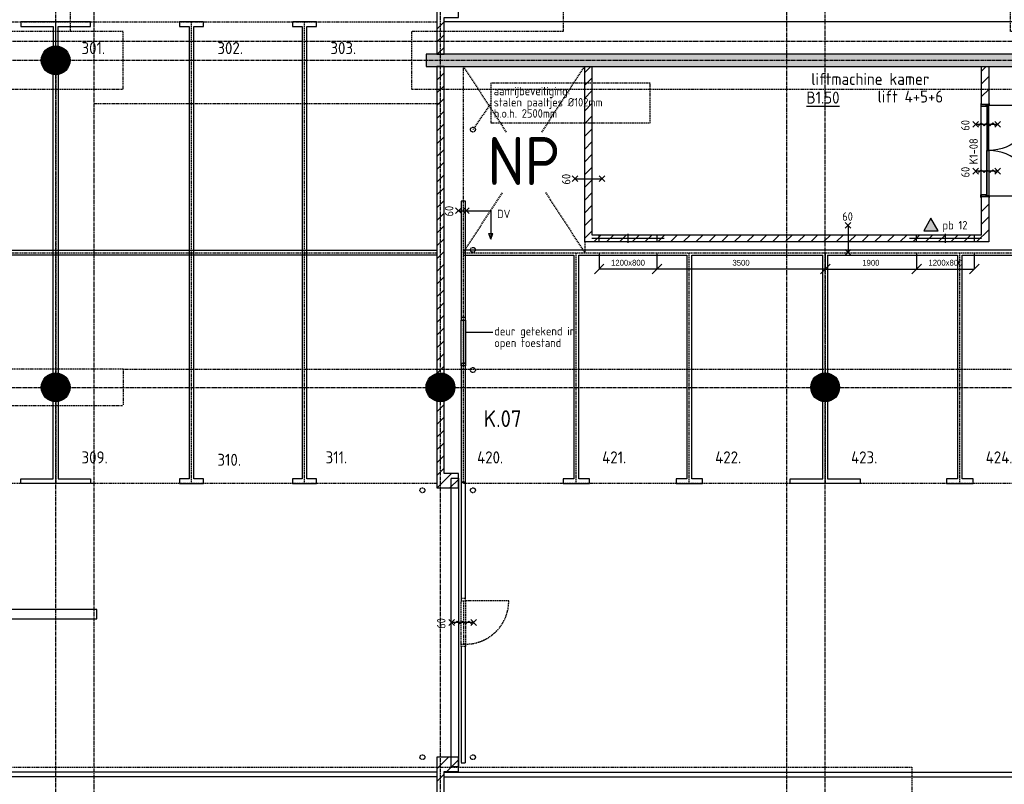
# Model space of a CAD drawing. Extents: x 3380 to 143674, y 4709 to 79406.
# Tile 12 of 24: x 59054 to 79526, y 18262 to 34161. Entities that reach past the tile are written whole.
import ezdxf

# ---------------------------------------------------------------- set-up
doc = ezdxf.new("R2010")
doc.units = 0
doc.header["$LTSCALE"] = 100
for name, pattern in [('CENTER2', [1.125, 0.75, -0.125, 0.125, -0.125]), ('DASHED', [0.75, 0.5, -0.25]), ('HIDDEN', [0.375, 0.25, -0.125]), ('HIDDEN2', [0.1875, 0.125, -0.0625])]:
    doc.linetypes.add(name, pattern=pattern)
doc.layers.get('0').update_dxf_attribs({"linetype": 'CONTINUOUS'})
doc.layers.get('DEFPOINTS').update_dxf_attribs({"linetype": 'CONTINUOUS'})
for name, color, linetype in [('AL------_SPARING', 2, 'CONTINUOUS'), ('BOUWKUNDIG', 11, 'CONTINUOUS'), ('PARKEREN', 8, 'HIDDEN'), ('STRAMIEN', 7, 'CENTER2'), ('TEKST', 11, 'CONTINUOUS')]:
    doc.layers.add(name, color=color, linetype=linetype)
doc.styles.add('BURO-012', font='BUROFONT.shx', dxfattribs={"height": 120})
doc.styles.add('BURO-018', font='BUROFONT.shx', dxfattribs={"height": 180})
doc.styles.add('PIETERS', font='ISO.SHX')
doc.styles.get("Standard").update_dxf_attribs({"font": 'ISO.SHX'})
doc.dimstyles.new('DIM100', dxfattribs={"dimscale": 100, "dimtxt": 1.8, "dimasz": 0, "dimexe": 0, "dimexo": 2.5, "dimgap": 1.5, "dimtad": 0, "dimdec": 0, "dimzin": 0, "dimtxsty": 'BURO-018', "dimtsz": 1, "dimcen": -3, "dimazin": 3, "dimtfac": 1, "dimtdec": 0, "dimtofl": 0, "dimtmove": 0, "dimatfit": 3, "dimtvp": 1.055556, "dimtolj": 1, "dimtzin": 0})

# ---------------------------------------------------------------- blocks, each defined once
blk = doc.blocks.new('SPAAR2')
at = {"color": 1, "linetype": 'CONTINUOUS'}
for p, q in [((0, -2.5), (0, 2.5)), ((-2.5, 0), (2.5, 0))]:
    blk.add_line(p, q, dxfattribs=at)
at = {"color": 0, "linetype": 'CONTINUOUS'}
for p, q in [((-2, 2), (2, 2)), ((-2, -2), (-2, 2)), ((2, 2), (2, -2)), ((2, -2), (-2, -2))]:
    blk.add_line(p, q, dxfattribs=at)
at = {"color": 0, "linetype": 'CONTINUOUS', "style": 'BURO-018', "flags": 1}
blk.add_attdef('AL_OMS', (0, 0), '', height=1.8, dxfattribs=at)
blk = doc.blocks.new('*D115')
at = {"color": 0, "linetype": 'BYBLOCK'}
for p, q in [((77702, 31291), (77702, 30976)), ((78902, 31291), (78902, 30976)), ((77602, 30876), (77802, 31076)), ((77702, 30976), (78902, 30976)), ((78802, 30876), (79002, 31076))]:
    blk.add_line(p, q, dxfattribs=at)
at = {"layer": 'DEFPOINTS', "color": 0, "linetype": 'BYBLOCK'}
for p in [(77702, 31541), (78902, 31541), (78902, 30976)]:
    blk.add_point(p, dxfattribs=at)
at = {"color": 0, "linetype": 'BYBLOCK', "insert": (78302, 31107), "char_height": 120, "attachment_point": 5, "style": 'BURO-012'}
blk.add_mtext('\\A1;1200x800', dxfattribs=at)
blk = doc.blocks.new('*D116')
at = {"color": 0, "linetype": 'BYBLOCK'}
for p, q in [((75802, 31291), (75802, 30976)), ((77702, 31291), (77702, 30976)), ((75702, 30876), (75902, 31076)), ((75802, 30976), (77702, 30976)), ((77602, 30876), (77802, 31076))]:
    blk.add_line(p, q, dxfattribs=at)
at = {"layer": 'DEFPOINTS', "color": 0, "linetype": 'BYBLOCK'}
for p in [(75802, 31541), (77702, 31541), (77702, 30976)]:
    blk.add_point(p, dxfattribs=at)
at = {"color": 0, "linetype": 'BYBLOCK', "insert": (76752, 31106), "char_height": 120, "attachment_point": 5, "style": 'BURO-012'}
blk.add_mtext('\\A1;1900', dxfattribs=at)
blk = doc.blocks.new('*D117')
at = {"color": 0, "linetype": 'BYBLOCK'}
for p, q in [((72302, 31291), (72302, 30976)), ((75802, 31291), (75802, 30976)), ((72202, 30876), (72402, 31076)), ((75802, 30976), (72302, 30976)), ((75702, 30876), (75902, 31076))]:
    blk.add_line(p, q, dxfattribs=at)
at = {"layer": 'DEFPOINTS', "color": 0, "linetype": 'BYBLOCK'}
for p in [(72302, 31541), (75802, 31541), (72302, 30976)]:
    blk.add_point(p, dxfattribs=at)
at = {"color": 0, "linetype": 'BYBLOCK', "insert": (74052, 31106), "char_height": 120, "attachment_point": 5, "style": 'BURO-012'}
blk.add_mtext('\\A1;3500', dxfattribs=at)
blk = doc.blocks.new('*D118')
at = {"color": 0, "linetype": 'BYBLOCK'}
for p, q in [((71102, 31291), (71102, 30976)), ((72302, 31291), (72302, 30976)), ((71002, 30876), (71202, 31076)), ((72302, 30976), (71102, 30976)), ((72202, 30876), (72402, 31076))]:
    blk.add_line(p, q, dxfattribs=at)
at = {"layer": 'DEFPOINTS', "color": 0, "linetype": 'BYBLOCK'}
for p in [(71102, 31541), (72302, 31541), (71102, 30976)]:
    blk.add_point(p, dxfattribs=at)
at = {"color": 0, "linetype": 'BYBLOCK', "insert": (71702, 31107), "char_height": 120, "attachment_point": 5, "style": 'BURO-012'}
blk.add_mtext('\\A1;1200x800', dxfattribs=at)

msp = doc.modelspace()

# ---------------------------------------------------------------- linework, layer by layer
at = {"layer": 'BOUWKUNDIG', "linetype": 'HIDDEN'}
for p, q in [((60102, 40316), (60102, 33916)), ((60602, 32416), (67802, 32416)), ((61202, 26891), (52802, 26891)), ((61202, 26891), (96002, 26891)), ((61202, 26891), (61202, 26141)), ((52802, 26141), (61202, 26141)), ((68322, 22126.3), (68232, 22126.3)), ((68232, 22126.3), (68232, 22076.3)), ((68322, 22076.3), (68322, 22126.3)), ((68232, 21176.3), (68232, 22076.3)), ((68232, 22076.3), (68322, 22076.3)), ((68282, 22076.3), (68282, 21176.3)), ((68322, 22076.3), (68322, 21176.3)), ((69222, 22076.3), (68322, 22076.3)), ((68232, 21176.3), (68322, 21176.3)), ((68232, 21126.3), (68232, 21176.3)), ((68322, 21126.3), (68232, 21126.3)), ((68322.2, 21176.3), (68282, 21176.3)), ((68322, 21176.3), (68322, 21126.3))]:
    msp.add_line(p, q, dxfattribs=at)
at = {"layer": 'BOUWKUNDIG', "linetype": 'CONTINUOUS'}
for p, q in [((67727, 33964.8), (67877, 34114.8)), ((67727, 33699.6), (67877, 33849.6)), ((67733.6, 33441), (67877, 33584.4)), ((67727, 33441), (67877, 33441)), ((67727, 33191), (67727, 26806.5)), ((67877, 33191), (67727, 33191)), ((67727, 33169.3), (67748.7, 33191)), ((67877, 26806.5), (67877, 33191)), ((70802, 29541), (70802, 33191)), ((70802, 33062.3), (70930.7, 33191)), ((70952, 33191), (70952, 29691)), ((79052, 32400.5), (79052, 33191)), ((79052, 33191), (79202, 33191)), ((79052, 33092.2), (79150.8, 33191)), ((79202, 33191), (79202, 32400.5)), ((67727, 32904.1), (67877, 33054.1)), ((79052, 32827), (79202, 32977)), ((67727, 32638.9), (67877, 32788.9)), ((70802, 32797.1), (70952, 32947.1)), ((70802, 32532), (70952, 32682)), ((79052, 32561.8), (79202, 32711.8)), ((67727, 32373.8), (67877, 32523.8)), ((70802, 32266.8), (70952, 32416.8)), ((79202, 32400.5), (79052, 32400.5)), ((67727, 32108.6), (67877, 32258.6)), ((70802, 32001.6), (70952, 32151.6)), ((67727, 31843.4), (67877, 31993.4)), ((70802, 31736.5), (70952, 31886.5)), ((67727, 31578.3), (67877, 31728.3)), ((70802, 31471.3), (70952, 31621.3)), ((67727, 31313.1), (67877, 31463.1)), ((70802, 31206.1), (70952, 31356.1)), ((67727, 31047.9), (67877, 31197.9)), ((67727, 30782.8), (67877, 30932.8)), ((70802, 30941), (70952, 31091)), ((70802, 30675.8), (70952, 30825.8)), ((67727, 30517.6), (67877, 30667.6)), ((70802, 30410.6), (70952, 30560.6)), ((67727, 30252.4), (67877, 30402.4)), ((68322, 30386), (68232, 30386)), ((68232, 30386), (68232, 27916.3)), ((68322, 27916.3), (68322, 30386)), ((79052, 30481.5), (79202, 30481.5)), ((79052, 29691), (79052, 30481.5)), ((79052, 30175.4), (79202, 30325.4)), ((79202, 30481.5), (79202, 29541)), ((67727, 29987.3), (67877, 30137.3)), ((70802, 30145.5), (70952, 30295.5)), ((70802, 29880.3), (70952, 30030.3)), ((79052, 29910.2), (79202, 30060.2)), ((67727, 29722.1), (67877, 29872.1)), ((70802, 29615.1), (70952, 29765.1)), ((70952, 29691), (79052, 29691)), ((70993, 29541), (71143, 29691)), ((71258.2, 29541), (71408.2, 29691)), ((71523.4, 29541), (71673.4, 29691)), ((71788.5, 29541), (71938.5, 29691)), ((72053.7, 29541), (72203.7, 29691)), ((72318.9, 29541), (72468.9, 29691)), ((72584, 29541), (72734, 29691)), ((72849.2, 29541), (72999.2, 29691)), ((73114.3, 29541), (73264.3, 29691)), ((73379.5, 29541), (73529.5, 29691)), ((73644.7, 29541), (73794.7, 29691)), ((73909.8, 29541), (74059.8, 29691)), ((74175, 29541), (74325, 29691)), ((74440.2, 29541), (74590.2, 29691)), ((74705.3, 29541), (74855.3, 29691)), ((74970.5, 29541), (75120.5, 29691)), ((75235.7, 29541), (75385.7, 29691)), ((75500.8, 29541), (75650.8, 29691)), ((75766, 29541), (75916, 29691)), ((76031.2, 29541), (76181.2, 29691)), ((76296.3, 29541), (76446.3, 29691)), ((76561.5, 29541), (76711.5, 29691)), ((76826.7, 29541), (76976.7, 29691)), ((77091.8, 29541), (77241.8, 29691)), ((77357, 29541), (77507, 29691)), ((77622.2, 29541), (77772.2, 29691)), ((77887.3, 29541), (78037.3, 29691)), ((78152.5, 29541), (78302.5, 29691)), ((78417.6, 29541), (78567.6, 29691)), ((78682.8, 29541), (78832.8, 29691)), ((78948, 29541), (79202, 29795)), ((67727, 29457), (67877, 29607)), ((79202, 29541), (70802, 29541)), ((67727, 29191.8), (67877, 29341.8)), ((67727, 28926.6), (67877, 29076.6)), ((67727, 28661.5), (67877, 28811.5)), ((67727, 28396.3), (67877, 28546.3)), ((67727, 28131.1), (67877, 28281.1)), ((67727, 27866), (67877, 28016)), ((67727, 27600.8), (67877, 27750.8)), ((67727, 27335.6), (67877, 27485.6)), ((67727, 27070.5), (67877, 27220.5)), ((67728.2, 26806.5), (67877, 26955.3)), ((68232, 27016.3), (68232, 24546)), ((68322, 24546), (68322, 27016.3)), ((67727, 26009.8), (67877, 26159.8)), ((67727, 25744.6), (67877, 25894.6)), ((67727, 25479.5), (67877, 25629.5)), ((67727, 25214.3), (67877, 25364.3)), ((67727, 24949.1), (67877, 25099.1)), ((67727, 24684), (67877, 24834)), ((67734.2, 24426), (68034.2, 24726)), ((67999.3, 24426), (68177, 24603.7)), ((68232, 24546), (68322, 24546)), ((67727, 18585.2), (67967.8, 18826)), ((67933, 18526), (68177, 18770)), ((67727, 18320), (67877, 18470))]:
    msp.add_line(p, q, dxfattribs=at)
at = {"layer": 'BOUWKUNDIG'}
for p, q in [((79041, 32361), (79041, 30521)), ((79149, 32386), (79167, 32377)), ((79149, 32377), (79167, 32386)), ((79162, 32361), (79162, 31441)), ((79162, 30521), (79162, 31441)), ((79149, 30496), (79167, 30505)), ((79149, 30505), (79167, 30496)), ((68322, 27966.3), (68232, 27966.3)), ((68232, 27966.3), (68232, 27916.3)), ((68232, 27016.3), (68232, 27916.3)), ((68232, 27916.3), (68322, 27916.3)), ((68282, 27916.3), (68282, 27016.3)), ((68322, 27916.3), (68322, 27966.3)), ((68322, 27916.3), (68322, 27016.3)), ((68232, 27016.3), (68322, 27016.3)), ((68232, 26966.3), (68232, 27016.3)), ((68322, 26966.3), (68232, 26966.3)), ((68322.2, 27016.3), (68282, 27016.3)), ((68322, 27016.3), (68322, 26966.3))]:
    msp.add_line(p, q, dxfattribs=at)
at = {"layer": 'BOUWKUNDIG', "linetype": 'HIDDEN2'}
for p, q in [((68322, 24546), (68232, 24546)), ((68232, 24546), (68232, 22126.3)), ((68322, 22126.3), (68322, 24546)), ((68232, 21126.3), (68232, 18706)), ((68322, 18706), (68322, 21126.3)), ((68232, 18706), (68322, 18706))]:
    msp.add_line(p, q, dxfattribs=at)
at = {"layer": 'BOUWKUNDIG', "linetype": 'HIDDEN'}
for points in [[(70352, 33916), (67202, 33916), (67202, 32716), (82802, 32716), (82802, 33916), (79652, 33916), (79652, 40316), (82802, 40316), (82802, 41516), (67202, 41516), (67202, 40316), (70352, 40316)], [(52802, 32716), (61202, 32716), (61202, 33916), (52802, 33916)], [(77602, 16816), (58002, 16816), (58002, 18616), (77602, 18616)]]:
    msp.add_lwpolyline(points, close=True, dxfattribs=at)
at = {"layer": 'BOUWKUNDIG', "linetype": 'CONTINUOUS'}
for points in [[(67877, 33441), (67877, 34206), (68177, 34206), (68177, 34506), (67877, 34506), (67727, 34506), (67727, 33441)], [(67727, 26225.5), (67727, 24426), (68177, 24426), (68177, 24726), (67877, 24726), (67877, 26225.5)], [(67877, 17954.5), (67877, 18526), (68177, 18526), (68177, 18826), (67727, 18826), (67727, 17954.5)]]:
    msp.add_lwpolyline(points, dxfattribs=at)
for points in [[(59652, 33316, 300, 300, 1), (59952, 33316, 300, 300, 1)], [(59652, 26516, 300, 300, 1), (59952, 26516, 300, 300, 1)], [(67652, 26516, 300, 300, 1), (67952, 26516, 300, 300, 1)], [(75652, 26516, 300, 300, 1), (75952, 26516, 300, 300, 1)]]:
    msp.add_lwpolyline(points, format="xyseb", close=True, dxfattribs=at)
msp.add_lwpolyline([(81702, 33191), (81702, 33441), (67502, 33441), (67502, 33191)], close=True, dxfattribs=at)
at = {"layer": 'BOUWKUNDIG'}
for points in [[(79051, 32419), (79051, 32421), (79041, 32421), (79041, 32361), (79162, 32361), (79162, 32377), (79149, 32377), (79149, 32386), (79212, 32386), (79212, 32421), (79202, 32421), (79202, 32419), (79210, 32419), (79210, 32388), (79147, 32388), (79147, 32375), (79160, 32375), (79160, 32363), (79043, 32363), (79043, 32419)], [(79207, 31441), (79207, 32381), (79167, 32381), (79167, 32251), (79167, 31441)], [(79207, 31441), (79207, 30501), (79167, 30501), (79167, 30595.3), (79167, 31441)], [(79051, 30463), (79051, 30461), (79041, 30461), (79041, 30521), (79162, 30521), (79162, 30505), (79149, 30505), (79149, 30496), (79212, 30496), (79212, 30461), (79202, 30461), (79202, 30463), (79210, 30463), (79210, 30494), (79147, 30494), (79147, 30507), (79160, 30507), (79160, 30519), (79043, 30519), (79043, 30463)]]:
    msp.add_lwpolyline(points, close=True, dxfattribs=at)
for points in [[(79149, 32386), (79149, 32377), (79167, 32377), (79167, 32386), (79149, 32386)], [(79149, 30496), (79149, 30505), (79167, 30505), (79167, 30496), (79149, 30496)]]:
    msp.add_lwpolyline(points, dxfattribs=at)
for points in [[(79207, 32381), (80147, 32381, -0.4142136), (79207, 31441)], [(79207, 30501), (80147, 30501, 0.4142136), (79207, 31441)]]:
    msp.add_lwpolyline(points, format="xyb", dxfattribs=at)
at = {"layer": 'BOUWKUNDIG', "linetype": 'CONTINUOUS', "elevation": 310.7}
msp.add_lwpolyline([(77849.5, 29771), (78151.2, 29771), (78000.3, 30032.2)], close=True, dxfattribs=at)
at = {"layer": 'BOUWKUNDIG', "linetype": 'HIDDEN2'}
msp.add_lwpolyline([(68027, 24626), (68177, 24626), (68177, 18626), (68027, 18626), (68027, 24626)], dxfattribs=at)
at = {"layer": 'BOUWKUNDIG', "linetype": 'CONTINUOUS'}
for centre in [(59802, 33316), (59802, 26516), (67802, 26516), (75802, 26516)]:
    msp.add_circle(centre, 300, dxfattribs=at)
at = {"layer": 'BOUWKUNDIG', "linetype": 'HIDDEN'}
msp.add_arc((68322, 22076.3), 900, 270.01488, 0, dxfattribs=at)
at = {"layer": 'BOUWKUNDIG', "linetype": 'CONTINUOUS'}
for points in [[(67502, 33441), (67502, 33191), (81702, 33441), (81702, 33191)], [(77849.5, 29771, 310.7), (78000.3, 30032.2, 310.7), (78151.2, 29771, 310.7), (78000.3, 30032.2, 310.7)]]:
    msp.add_solid(points, dxfattribs=at)
at = {"layer": 'PARKEREN'}
for p, q in [((46202, 34116), (67727, 34116)), ((59802, 33616), (59802, 34116)), ((68277, 33191), (69169.6, 31821.1)), ((69909.4, 31821.1), (70802, 33191)), ((68849.1, 32421.8), (68477, 31876)), ((68277, 29316), (69094.6, 30570.7)), ((69984.4, 30570.7), (70802, 29316)), ((46202, 29316), (67727, 29316)), ((68277, 29316), (97402, 29316)), ((59802, 26216), (59802, 24516)), ((75802, 26216), (75802, 24516)), ((67727, 24516), (46202, 24516)), ((97452, 24516), (68277, 24516))]:
    msp.add_line(p, q, dxfattribs=at)
at = {"layer": 'PARKEREN', "linetype": 'CONTINUOUS'}
for p, q in [((82127, 34116), (67877, 34116)), ((59752, 26811.8), (59752, 33020.2)), ((59852, 33020.2), (59852, 26811.8)), ((75752, 26811.8), (75752, 29266)), ((75852, 29266), (75852, 26811.8)), ((67877, 18516), (96452, 18516)), ((67877, 18416), (96452, 18416))]:
    msp.add_line(p, q, dxfattribs=at)
at = {"layer": 'PARKEREN', "linetype": 'HIDDEN'}
for p, q in [((68277, 33191), (68277, 24516)), ((59802, 33016), (59802, 26816)), ((75802, 29316), (75802, 26816))]:
    msp.add_line(p, q, dxfattribs=at)
at = {"layer": 'PARKEREN', "linetype": 'DASHED'}
msp.add_line((67877, 18516), (104472, 18516), dxfattribs=at)
at = {"layer": 'PARKEREN', "linetype": 'CONTINUOUS'}
for points in [[(59852, 33616), (59852, 34016), (60527, 34016), (60527, 34116), (59077, 34116), (59077, 34016), (59752, 34016), (59752, 33616)], [(46252, 29366), (67727, 29366)], [(97352, 29366), (68277, 29366)], [(67727, 29266), (46252, 29266)], [(68277, 29266), (70577, 29266)], [(70577, 29266), (70577, 24616), (70352, 24616), (70352, 24516), (70902, 24516), (70902, 24616), (70677, 24616), (70677, 29266)], [(70677, 29266), (72927, 29266)], [(72927, 29266), (72927, 24616), (72702, 24616), (72702, 24516), (73252, 24516), (73252, 24616), (73027, 24616), (73027, 29266)], [(73027, 29266), (75752, 29266)], [(75852, 29266), (78552, 29266)], [(78552, 29266), (78552, 24616), (78327, 24616), (78327, 24516), (78877, 24516), (78877, 24616), (78652, 24616), (78652, 29266)], [(78652, 29266), (97352, 29266)], [(67727, 18416), (38977, 18416), (38977, 27682)], [(67727, 18516), (39077, 18516), (39077, 27682)], [(59852, 26216), (59852, 24616), (60527, 24616), (60527, 24516), (59077, 24516), (59077, 24616), (59752, 24616), (59752, 26216)], [(75852, 26216), (75852, 24616), (76527, 24616), (76527, 24516), (75077, 24516), (75077, 24616), (75752, 24616), (75752, 26216)]]:
    msp.add_lwpolyline(points, dxfattribs=at)
for points in [[(62677, 29316), (62677, 34016), (62877, 34016), (62877, 34116), (62377, 34116), (62377, 34016), (62577, 34016), (62577, 29316), (62577, 24616), (62377, 24616), (62377, 24516), (62877, 24516), (62877, 24616), (62677, 24616)], [(65027, 29316), (65027, 34016), (65227, 34016), (65227, 34116), (64727, 34116), (64727, 34016), (64927, 34016), (64927, 29316), (64927, 24616), (64727, 24616), (64727, 24516), (65227, 24516), (65227, 24616), (65027, 24616)], [(60656.3, 21700.4), (60656.3, 21900.4), (58156.3, 21900.4), (58156.3, 22202.3), (56656.3, 21800.4), (58156.3, 21398.5), (58156.3, 21700.4)]]:
    msp.add_lwpolyline(points, close=True, dxfattribs=at)
at = {"layer": 'PARKEREN'}
for points in [[(62627, 24516), (62627, 29316), (62627, 34116)], [(64977, 24516), (64977, 29316), (64977, 34116)], [(70802, 29541), (70802, 29316)], [(70627, 24516), (70627, 29316)], [(72977, 24516), (72977, 29316)], [(78602, 24516), (78602, 29316)], [(78602, 24516), (78602, 29316)]]:
    msp.add_lwpolyline(points, dxfattribs=at)
msp.add_lwpolyline([(68849.1, 32014.9), (72165.6, 32014.9), (72165.6, 32838.6), (68849.1, 32838.6), (68849.1, 32014.9)], close=True, dxfattribs=at)
at = {"layer": 'PARKEREN', "linetype": 'DASHED'}
msp.add_lwpolyline([(67727, 18516), (39077, 18516), (39077, 27682)], dxfattribs=at)
at = {"layer": 'PARKEREN'}
for centre in [(68477, 31876), (68477, 29376), (68477, 26876), (67427, 24376), (68477, 24376), (67427, 18826), (68477, 18826)]:
    msp.add_circle(centre, 51, dxfattribs=at)
at = {"layer": 'STRAMIEN'}
for p, q in [((60602, 7254.8), (60602, 78738.2)), ((67802, 7254.8), (67802, 78738.2)), ((75002, 7254.8), (75002, 78738.2)), ((59802, 8310.9), (59802, 77888.2)), ((75802, 8310.9), (75802, 77888.2)), ((5017.3, 33716), (141976.2, 33716)), ((5017.3, 33316), (141976.2, 33316)), ((3879.5, 26516), (143173.7, 26516))]:
    msp.add_line(p, q, dxfattribs=at)
at = {"layer": 'TEKST'}
for p, q in [((78872.7, 31924.7), (78992.7, 32044.7)), ((78872.7, 32044.7), (78992.7, 31924.7)), ((79390.3, 31984.7), (78932.7, 31984.7)), ((78986.1, 31954.7), (79046.1, 32014.7)), ((79106.1, 31954.7), (79046.1, 32014.7)), ((79106.1, 31954.7), (79166.1, 32014.7)), ((79226.1, 31954.7), (79166.1, 32014.7)), ((79226.1, 31954.7), (79286.1, 32014.7)), ((79346.1, 31954.7), (79286.1, 32014.7)), ((79450.3, 32044.7), (79330.3, 31924.7)), ((79450.3, 31924.7), (79330.3, 32044.7)), ((70538.9, 30794.8), (70658.9, 30914.8)), ((70538.9, 30914.8), (70658.9, 30794.8)), ((71219.1, 30914.8), (71099.1, 30794.8)), ((71219.1, 30794.8), (71099.1, 30914.8)), ((78872.7, 30952.3), (78992.7, 31072.3)), ((78872.7, 31072.3), (78992.7, 30952.3)), ((79390.3, 31012.3), (78932.7, 31012.3)), ((78986.1, 30982.3), (79046.1, 31042.3)), ((79106.1, 30982.3), (79046.1, 31042.3)), ((79106.1, 30982.3), (79166.1, 31042.3)), ((79226.1, 30982.3), (79166.1, 31042.3)), ((79226.1, 30982.3), (79286.1, 31042.3)), ((79346.1, 30982.3), (79286.1, 31042.3)), ((79450.3, 31072.3), (79330.3, 30952.3)), ((79450.3, 30952.3), (79330.3, 31072.3)), ((70603.7, 30854.8), (71159.1, 30854.8)), ((68117.6, 30249.6), (68237.6, 30129.6)), ((68237.6, 30249.6), (68117.6, 30129.6)), ((68177.6, 30189.6), (68848.8, 30189.6)), ((68282.2, 30249.6), (68402.2, 30129.6)), ((68402.2, 30249.6), (68282.2, 30129.6)), ((68848.8, 30189.6), (68848.8, 29597.8)), ((76217.5, 29945.6), (76337.5, 29825.6)), ((76337.5, 29945.6), (76217.5, 29825.6)), ((68848.8, 29597.8), (68805.6, 29716.5)), ((68805.6, 29716.5), (68892, 29716.5)), ((68848.8, 29597.8), (68892, 29716.5)), ((76277.5, 29880.7), (76277.5, 29325.4)), ((76337.5, 29265.4), (76217.5, 29385.4)), ((76217.5, 29265.4), (76337.5, 29385.4)), ((67975.8, 21567.1), (68095.8, 21687.1)), ((67975.8, 21687.1), (68095.8, 21567.1)), ((68493.4, 21627.1), (68035.8, 21627.1)), ((68089.2, 21597.1), (68149.2, 21657.1)), ((68209.2, 21597.1), (68149.2, 21657.1)), ((68209.2, 21597.1), (68269.2, 21657.1)), ((68329.2, 21597.1), (68269.2, 21657.1)), ((68329.2, 21597.1), (68389.2, 21657.1)), ((68449.2, 21597.1), (68389.2, 21657.1)), ((68553.4, 21687.1), (68433.4, 21567.1)), ((68553.4, 21567.1), (68433.4, 21687.1))]:
    msp.add_line(p, q, dxfattribs=at)
at = {"layer": 'TEKST', "linetype": 'CONTINUOUS'}
msp.add_line((68893.3, 27657.2), (68322, 27657.2), dxfattribs=at)

# ---------------------------------------------------------------- block references
at = {"layer": 'AL------_SPARING', "linetype": 'CONTINUOUS', "xscale": 300, "yscale": 37.5, "zscale": 300}
for p in [(71702, 29616), (78302, 29616)]:
    msp.add_blockref('SPAAR2', p, dxfattribs=at)

# ---------------------------------------------------------------- texts
at = {"layer": 'BOUWKUNDIG', "linetype": 'CONTINUOUS', "style": 'PIETERS'}
msp.add_text('pb 12', height=175, dxfattribs=at).set_placement((78241.1, 29800.3, 310.7))
at = {"layer": 'PARKEREN', "style": 'PIETERS'}
for s, p in [('301.', (60339.5, 33445.9)), ('302.', (63164.5, 33445.9)), ('303.', (65514.5, 33445.9)), ('309.', (60339.5, 24935.3)), ('311.', (65414.5, 24935.3)), ('420.', (68564.5, 24935.3)), ('421.', (71164.5, 24935.3)), ('422.', (73514.5, 24935.3)), ('423.', (76339.5, 24935.3)), ('424.', (79139.5, 24935.3)), ('310.', (63164.5, 24885.3))]:
    msp.add_text(s, height=250, dxfattribs=at).set_placement(p)
at = {"layer": 'PARKEREN', "linetype": 'CONTINUOUS', "style": 'PIETERS'}
for s, p in [('aanrijbeveiliging:', (68909.3, 32588.7)), ('stalen paaltjes %%c102mm', (68909.3, 32356.5)), ('h.o.h. 2500mm', (68909.3, 32124.2))]:
    msp.add_text(s, height=175, dxfattribs=at).set_placement(p)
at = {"layer": 'PARKEREN', "linetype": 'HIDDEN', "style": 'PIETERS'}
msp.add_text('NP', height=1000, dxfattribs=at).set_placement((68780.9, 30720.8))
at = {"layer": 'TEKST', "linetype": 'CONTINUOUS', "style": 'PIETERS'}
for s, height, p in [('liftmachine kamer', 250, (75511.6, 32803.7)), ('%%uB1.50', 250, (75412.6, 32415.9)), ('lift 4+5+6', 250, (76892, 32438)), ('deur getekend in', 175, (68921.5, 27597)), ('open toestand', 175, (68921.5, 27353.9))]:
    msp.add_text(s, height=height, dxfattribs=at).set_placement(p)
at = {"layer": 'TEKST', "style": 'PIETERS'}
for p in [(78803.5, 31853.6), (78803.5, 30881.1), (70503.7, 30733.4), (68069.5, 30069.6), (67906.7, 21496)]:
    msp.add_text('60', height=175, rotation=90, dxfattribs=at).set_placement(p)
at = {"layer": 'TEKST'}
msp.add_text('K1-08', height=175, rotation=90, dxfattribs=at).set_placement((78975.1, 31151.9, 310.7))
at = {"layer": 'TEKST', "style": 'PIETERS'}
for s, p in [('DV', (68979.8, 30034.7)), ('60', (76156, 29980.7))]:
    msp.add_text(s, height=175, dxfattribs=at).set_placement(p)
at = {"layer": 'TEKST'}
msp.add_text('K.07', height=350, dxfattribs=at).set_placement((68700.2, 25690.6))

# ---------------------------------------------------------------- dimensions: what is measured, and where the dimension line sits
at = {"layer": 'AL------_SPARING', "color": 1, "linetype": 'CONTINUOUS'}
for base, p1, p2, picture, middle in [((71102, 28976.3), (72302, 29541), (71102, 29541), '*D118', (71702, 29107.3)), ((78902, 28976.3), (77702, 29541), (78902, 29541), '*D115', (78302, 29107.3))]:
    dim = msp.add_linear_dim(base=base, p1=p1, p2=p2, text='<>x800', dimstyle='DIM100', override={"dimtxt": 1.2, "dimgap": 1.2, "dimtxsty": 'BURO-012'}, dxfattribs=at)
    dim.commit()
    dim.dimension.update_dxf_attribs({"geometry": picture, "text_midpoint": middle, "insert": (0, -2000)})
for base, p2, picture, middle in [((72302, 28976.3), (72302, 29541), '*D117', (74052, 29106.4)), ((77702, 28976.3), (77702, 29541), '*D116', (76752, 29106.2))]:
    dim = msp.add_linear_dim(base=base, p1=(75802, 29541), p2=p2, dimstyle='DIM100', override={"dimtxt": 1.2, "dimgap": 1.2, "dimtxsty": 'BURO-012'}, dxfattribs=at)
    dim.commit()
    dim.dimension.update_dxf_attribs({"geometry": picture, "text_midpoint": middle, "insert": (0, -2000)})

doc.saveas('drawing.dxf')
